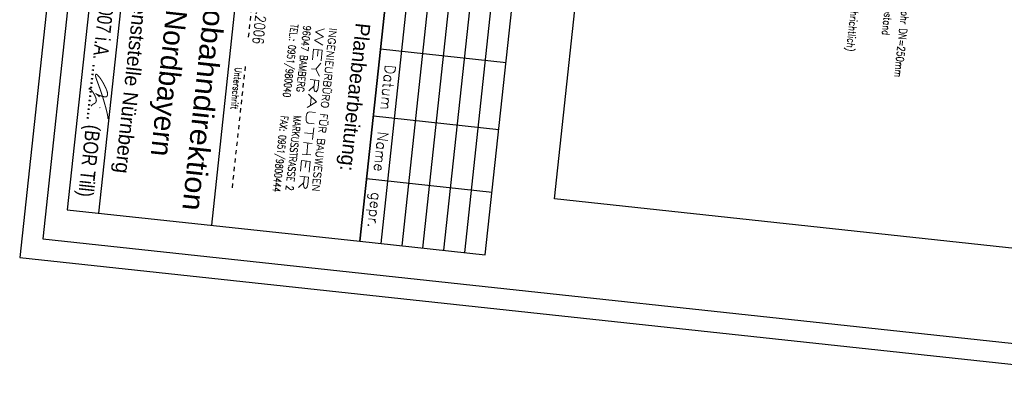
# Model space of a CAD drawing. Extents: x 508746 to 509183, y 491716 to 493060.
# Tile 1 of 10: x 508746 to 508980, y 491716 to 491804. Entities that reach past the tile are written whole.
import ezdxf
from ezdxf.enums import TextEntityAlignment as Align

# ---------------------------------------------------------------- set-up
doc = ezdxf.new("R2010")
doc.units = 0
doc.header["$LTSCALE"] = 10
doc.header["$MEASUREMENT"] = 0
doc.linetypes.add('LT00', pattern=[0])
doc.linetypes.add('LT01', pattern=[0.2, 0.1, -0.1])
for name, color, linetype in [('---Unterschrift_Till', 7, 'LT00'), ('--ZEICHENERKLÄR', 7, 'Continuous'), ('025', 7, 'Continuous'), ('035', 250, 'Continuous'), ('050', 250, 'Continuous'), ('070', 155, 'Continuous'), ('RAHMEN', 250, 'Continuous')]:
    doc.layers.add(name, color=color, linetype=linetype)
doc.styles.add('ROMAND', font='romand', dxfattribs={"height": 0.3})
doc.styles.add('ROMANS', font='romans.shx', dxfattribs={"width": 0.8})
doc.styles.add('UNIR-H', font='unir_h.shx', dxfattribs={"width": 0.8})

# ---------------------------------------------------------------- blocks, each defined once
blk = doc.blocks.new('Unterschrift Till')
at = {"layer": '---Unterschrift_Till', "const_width": 0.025, "flags": 128}
blk.add_lwpolyline([(-2.194360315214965, 0.4785021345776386), (-2.201817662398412, 0.4693815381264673), (-2.20800433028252, 0.461653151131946), (-2.21310110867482, 0.4551349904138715), (-2.217288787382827, 0.4496450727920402), (-2.220748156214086, 0.445001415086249), (-2.223660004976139, 0.4410220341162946), (-2.226205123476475, 0.4375249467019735), (-2.228564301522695, 0.4343281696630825), (-2.230887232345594, 0.4312728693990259), (-2.233199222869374, 0.4282928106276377), (-2.235494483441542, 0.4253449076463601), (-2.237767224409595, 0.4223860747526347), (-2.240011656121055, 0.4193732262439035), (-2.242221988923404, 0.4162632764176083), (-2.24439243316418, 0.4130131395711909), (-2.246517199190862, 0.4095797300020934), (-2.248584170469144, 0.4059490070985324), (-2.250555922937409, 0.4022231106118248), (-2.252388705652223, 0.3985332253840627), (-2.254038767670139, 0.3950105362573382), (-2.255462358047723, 0.3917862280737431), (-2.256615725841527, 0.3889914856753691), (-2.257455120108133, 0.3867574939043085), (-2.257936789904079, 0.3852154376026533), (-2.258028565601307, 0.3844761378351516), (-2.257744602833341, 0.3845689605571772), (-2.257110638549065, 0.3855029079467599), (-2.25615240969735, 0.38728698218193), (-2.254895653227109, 0.3899301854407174), (-2.253366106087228, 0.3934415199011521), (-2.25158950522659, 0.3978299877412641), (-2.249591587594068, 0.4031045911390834), (-2.247401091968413, 0.4092473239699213), (-2.245058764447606, 0.4161321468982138), (-2.242608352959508, 0.4236060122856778), (-2.240093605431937, 0.4315158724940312), (-2.237558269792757, 0.4397086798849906), (-2.235046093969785, 0.4480313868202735), (-2.23260082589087, 0.4563309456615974), (-2.23026621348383, 0.4644543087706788), (-2.228077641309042, 0.4722782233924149), (-2.226037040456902, 0.4797986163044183), (-2.224137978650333, 0.4870412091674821), (-2.222374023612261, 0.4940317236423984), (-2.220738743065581, 0.50079588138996), (-2.219225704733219, 0.5073594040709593), (-2.217828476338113, 0.5137480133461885), (-2.216540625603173, 0.5199874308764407), (-2.215356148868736, 0.5261020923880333), (-2.214270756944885, 0.5321112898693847), (-2.213280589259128, 0.5380330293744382), (-2.212381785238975, 0.543885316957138), (-2.211570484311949, 0.5496861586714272), (-2.210842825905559, 0.5554535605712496), (-2.210194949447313, 0.5612055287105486), (-2.209622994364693, 0.5669600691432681), (-2.209125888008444, 0.5727263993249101), (-2.208713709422, 0.5784785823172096), (-2.208399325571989, 0.5841818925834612), (-2.208195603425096, 0.5898016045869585), (-2.208115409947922, 0.5953029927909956), (-2.208171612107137, 0.6006513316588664), (-2.208377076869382, 0.6058118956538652), (-2.208744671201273, 0.6107499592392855), (-2.209283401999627, 0.6154361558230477), (-2.20998683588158, 0.6198625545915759), (-2.210844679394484, 0.6240265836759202), (-2.211846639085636, 0.6279256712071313), (-2.212982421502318, 0.6315572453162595), (-2.214241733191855, 0.6349187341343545), (-2.215614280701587, 0.6380075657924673), (-2.217089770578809, 0.6408211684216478), (-2.218658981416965, 0.6433610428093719), (-2.220316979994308, 0.6456449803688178), (-2.222059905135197, 0.6476948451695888), (-2.223883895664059, 0.6495325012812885), (-2.225785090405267, 0.6511798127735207), (-2.227759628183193, 0.6526586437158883), (-2.229803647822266, 0.6539908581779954), (-2.231913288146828, 0.6551983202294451), (-2.234087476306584, 0.6562994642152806), (-2.236336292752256, 0.6572990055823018), (-2.238672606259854, 0.6581982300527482), (-2.241109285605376, 0.6589984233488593), (-2.243659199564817, 0.659700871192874), (-2.246335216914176, 0.6603068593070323), (-2.249150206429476, 0.6608176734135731), (-2.25211703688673, 0.6612345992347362), (-2.255244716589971, 0.6615578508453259), (-2.258526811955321, 0.6617833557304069), (-2.26195302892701, 0.6619059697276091), (-2.265513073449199, 0.6619205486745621), (-2.269196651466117, 0.6618219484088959), (-2.272993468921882, 0.6616050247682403), (-2.276893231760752, 0.6612646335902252), (-2.280885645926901, 0.6607956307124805), (-2.284959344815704, 0.6601952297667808), (-2.289098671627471, 0.6594700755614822), (-2.293286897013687, 0.6586291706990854), (-2.297507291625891, 0.6576815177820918), (-2.301743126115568, 0.6566361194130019), (-2.305977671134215, 0.655501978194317), (-2.310194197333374, 0.654288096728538), (-2.314375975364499, 0.6530034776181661), (-2.318508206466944, 0.6516566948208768), (-2.322583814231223, 0.6502546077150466), (-2.326597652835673, 0.6488036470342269), (-2.330544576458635, 0.6473102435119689), (-2.33441943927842, 0.6457808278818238), (-2.338217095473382, 0.6442218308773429), (-2.341932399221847, 0.6426396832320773), (-2.345560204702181, 0.6410408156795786), (-2.349100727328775, 0.6394297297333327), (-2.352575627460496, 0.6378032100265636), (-2.356011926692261, 0.6361561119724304), (-2.359436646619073, 0.6344832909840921), (-2.362876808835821, 0.6327796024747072), (-2.366359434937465, 0.6310399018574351), (-2.369911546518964, 0.6292590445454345), (-2.373560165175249, 0.6274318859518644), (-2.37732523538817, 0.6255534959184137), (-2.38119839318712, 0.6236198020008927), (-2.385164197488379, 0.6216269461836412), (-2.389207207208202, 0.6195710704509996), (-2.393311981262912, 0.6174483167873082), (-2.397463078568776, 0.6152548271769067), (-2.401645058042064, 0.6129867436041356), (-2.405842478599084, 0.6106402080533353), (-2.410057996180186, 0.6082036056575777), (-2.414366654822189, 0.6056342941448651), (-2.418861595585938, 0.6028818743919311), (-2.423635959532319, 0.5998959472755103), (-2.428782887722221, 0.5966261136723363), (-2.43439552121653, 0.5930219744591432), (-2.440567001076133, 0.5890331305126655), (-2.447390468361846, 0.5846091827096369), (-2.454915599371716, 0.5797255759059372), (-2.463018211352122, 0.57446113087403), (-2.471530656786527, 0.5689205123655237), (-2.48028528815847, 0.5632083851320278), (-2.489114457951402, 0.5574294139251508), (-2.497850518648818, 0.5516882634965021), (-2.506325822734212, 0.5460895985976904), (-2.514372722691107, 0.5407380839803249), (-2.521859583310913, 0.5357151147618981), (-2.528798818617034, 0.5310090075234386), (-2.5352388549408, 0.5265848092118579), (-2.541228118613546, 0.5224075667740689), (-2.546815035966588, 0.5184423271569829), (-2.552048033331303, 0.5146541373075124), (-2.556975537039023, 0.5110080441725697), (-2.561645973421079, 0.5074690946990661), (-2.566103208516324, 0.5040086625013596), (-2.570372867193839, 0.500623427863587), (-2.574476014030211, 0.4973163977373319), (-2.578433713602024, 0.4940905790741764), (-2.58226703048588, 0.4909489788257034), (-2.585997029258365, 0.4878946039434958), (-2.589644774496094, 0.4849304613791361), (-2.593231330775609, 0.4820595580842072), (-2.596775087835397, 0.4792805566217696), (-2.600283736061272, 0.4765747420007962), (-2.603762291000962, 0.4739190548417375), (-2.607215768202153, 0.4712904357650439), (-2.610649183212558, 0.4686658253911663), (-2.614067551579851, 0.4660221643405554), (-2.617475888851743, 0.4633363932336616), (-2.620879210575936, 0.4605854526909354), (-2.624282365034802, 0.4577507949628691), (-2.627689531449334, 0.4548319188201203), (-2.631104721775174, 0.4518328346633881), (-2.634531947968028, 0.4487575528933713), (-2.637975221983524, 0.4456100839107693), (-2.641438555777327, 0.4423944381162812), (-2.644925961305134, 0.439114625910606), (-2.648441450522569, 0.4357746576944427), (-2.651983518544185, 0.4323810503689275), (-2.655528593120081, 0.4289503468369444), (-2.659047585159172, 0.4255015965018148), (-2.662511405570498, 0.42205384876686), (-2.665890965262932, 0.4186261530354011), (-2.669157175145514, 0.4152375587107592), (-2.672280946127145, 0.4119071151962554), (-2.67523318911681, 0.4086538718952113), (-2.677994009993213, 0.4054937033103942), (-2.680580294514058, 0.4024297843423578), (-2.683018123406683, 0.3994621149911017), (-2.685333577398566, 0.3965906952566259), (-2.687552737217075, 0.3938155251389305), (-2.689701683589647, 0.3911366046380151), (-2.691806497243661, 0.3885539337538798), (-2.693893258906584, 0.3860675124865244), (-2.695981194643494, 0.3836741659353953), (-2.698062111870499, 0.3813580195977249), (-2.700120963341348, 0.3791000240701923), (-2.702142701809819, 0.3768811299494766), (-2.704112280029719, 0.374682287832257), (-2.706014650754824, 0.372484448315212), (-2.707834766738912, 0.3702685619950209), (-2.709557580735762, 0.3680155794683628), (-2.711169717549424, 0.3657136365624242), (-2.712664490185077, 0.3633796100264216), (-2.7140368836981, 0.3610375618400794), (-2.71528188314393, 0.3587115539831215), (-2.716394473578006, 0.356425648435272), (-2.717369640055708, 0.3542039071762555), (-2.7182023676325, 0.3520703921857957), (-2.718887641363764, 0.350049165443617), (-2.719420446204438, 0.3481586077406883), (-2.71979576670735, 0.3463943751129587), (-2.720008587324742, 0.3447464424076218), (-2.720053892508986, 0.3432047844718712), (-2.71992666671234, 0.341759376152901), (-2.719621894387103, 0.3404001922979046), (-2.719134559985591, 0.3391172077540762), (-2.718459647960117, 0.3379003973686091), (-2.717597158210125, 0.3367427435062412), (-2.716567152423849, 0.3356492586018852), (-2.715394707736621, 0.3346279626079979), (-2.714104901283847, 0.3336868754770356), (-2.712722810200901, 0.3328340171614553), (-2.711273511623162, 0.3320774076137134), (-2.70978208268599, 0.3314250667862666), (-2.708273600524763, 0.3308850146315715), (-2.706767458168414, 0.3304615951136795), (-2.705260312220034, 0.3301444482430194), (-2.703743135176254, 0.3299195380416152), (-2.702206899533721, 0.3297728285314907), (-2.700642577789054, 0.3296902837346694), (-2.699041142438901, 0.3296578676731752), (-2.697393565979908, 0.3296615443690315), (-2.695690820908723, 0.3296872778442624), (-2.693922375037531, 0.3297257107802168), (-2.692071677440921, 0.3297862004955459), (-2.690120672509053, 0.3298827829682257), (-2.688051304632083, 0.3300294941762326), (-2.685845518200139, 0.3302403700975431), (-2.683485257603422, 0.3305294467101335), (-2.680952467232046, 0.3309107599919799), (-2.678229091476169, 0.331398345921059), (-2.675287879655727, 0.3320109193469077), (-2.672064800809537, 0.3327859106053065), (-2.66848662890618, 0.3337654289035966), (-2.664480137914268, 0.3349915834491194), (-2.659972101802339, 0.3365064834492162), (-2.654889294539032, 0.3383522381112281), (-2.649158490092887, 0.3405709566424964), (-2.642706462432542, 0.3432047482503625), (-2.635485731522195, 0.3462816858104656), (-2.627551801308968, 0.3497736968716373), (-2.618985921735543, 0.353638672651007), (-2.609869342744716, 0.3578345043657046), (-2.600283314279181, 0.3623190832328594), (-2.590309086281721, 0.3670503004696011), (-2.580027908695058, 0.3719860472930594), (-2.569521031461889, 0.3770842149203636), (-2.558858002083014, 0.382307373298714), (-2.548061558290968, 0.3876368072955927), (-2.537142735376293, 0.3930584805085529), (-2.526112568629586, 0.398558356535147), (-2.514982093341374, 0.4041223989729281), (-2.503762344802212, 0.4097365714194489), (-2.492464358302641, 0.4153868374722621), (-2.481099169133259, 0.4210591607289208), (-2.469685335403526, 0.4267368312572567), (-2.458271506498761, 0.4323924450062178), (-2.44691385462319, 0.4379959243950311), (-2.435668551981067, 0.4435171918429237), (-2.424591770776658, 0.4489261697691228), (-2.413739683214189, 0.4541927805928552), (-2.403168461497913, 0.4592869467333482), (-2.392934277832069, 0.4641785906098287), (-2.383076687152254, 0.468847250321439), (-2.373568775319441, 0.473310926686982), (-2.364367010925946, 0.4775972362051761), (-2.355427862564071, 0.4817337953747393), (-2.346707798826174, 0.4857482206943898), (-2.338163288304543, 0.4896681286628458), (-2.329750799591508, 0.4935211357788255), (-2.321426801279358, 0.4973348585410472), (-2.313149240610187, 0.5011340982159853), (-2.304881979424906, 0.5049323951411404), (-2.296590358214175, 0.5087404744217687), (-2.28823971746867, 0.5125690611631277), (-2.279795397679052, 0.5164288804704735), (-2.271222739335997, 0.5203306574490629), (-2.26248708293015, 0.5242851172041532), (-2.253553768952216, 0.5283029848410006), (-2.244393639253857, 0.5323931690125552), (-2.23499954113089, 0.5365573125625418), (-2.225369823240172, 0.5407952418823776), (-2.215502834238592, 0.5451067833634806), (-2.205396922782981, 0.5494917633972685), (-2.195050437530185, 0.553950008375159), (-2.184461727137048, 0.5584813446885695), (-2.173629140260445, 0.5630855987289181), (-2.16256582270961, 0.5677574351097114), (-2.151344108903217, 0.5724708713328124), (-2.14005113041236, 0.5771947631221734), (-2.128774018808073, 0.5818979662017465), (-2.11759990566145, 0.5865493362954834), (-2.106615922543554, 0.5911177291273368), (-2.095909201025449, 0.5955720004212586), (-2.085566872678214, 0.5998810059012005), (-2.075652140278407, 0.6040216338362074), (-2.066132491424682, 0.6080029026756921), (-2.056951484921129, 0.61184186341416), (-2.048052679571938, 0.6155555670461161), (-2.03937963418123, 0.6191610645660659), (-2.030875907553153, 0.6226754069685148), (-2.022485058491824, 0.6261156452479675), (-2.014150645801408, 0.62949883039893), (-2.005817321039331, 0.632843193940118), (-1.997434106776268, 0.6361716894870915), (-1.988951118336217, 0.6395084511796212), (-1.980318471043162, 0.6428776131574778), (-1.971486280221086, 0.6463033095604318), (-1.962404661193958, 0.6498096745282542), (-1.953023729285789, 0.6534208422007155), (-1.943293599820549, 0.6571609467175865), (-1.933190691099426, 0.6610419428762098), (-1.922796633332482, 0.665027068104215), (-1.912219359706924, 0.6690673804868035), (-1.901566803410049, 0.6731139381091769), (-1.890946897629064, 0.6771177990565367), (-1.880467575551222, 0.6810300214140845), (-1.870236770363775, 0.684801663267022), (-1.860362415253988, 0.6883837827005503), (-1.850924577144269, 0.691739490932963), (-1.841891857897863, 0.6948801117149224), (-1.833204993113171, 0.6978290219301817), (-1.824804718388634, 0.7006095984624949), (-1.816631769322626, 0.7032452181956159), (-1.808626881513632, 0.7057592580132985), (-1.800730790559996, 0.7081750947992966), (-1.79288423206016, 0.7105161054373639), (-1.785042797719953, 0.7128016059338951), (-1.777221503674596, 0.715034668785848), (-1.769450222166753, 0.7172143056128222), (-1.761758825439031, 0.7193395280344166), (-1.754177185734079, 0.7214093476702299), (-1.746735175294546, 0.7234227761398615), (-1.739462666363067, 0.7253788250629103), (-1.732389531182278, 0.7272765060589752), (-1.725581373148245, 0.7290733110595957), (-1.71924672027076, 0.7305606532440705), (-1.713629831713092, 0.7314884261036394), (-1.708974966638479, 0.7316065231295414), (-1.705526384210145, 0.730664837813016), (-1.703528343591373, 0.7284132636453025), (-1.703225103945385, 0.7246016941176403), (-1.704860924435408, 0.7189800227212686)], dxfattribs=at)
at = {"layer": '---Unterschrift_Till', "flags": 128}
blk.add_lwpolyline([(-1.92781228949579, 0.5082338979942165, 0.025, 0.012, 0), (-1.951111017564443, 0.5193820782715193, 0.008, 0.008, 0), (-1.929795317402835, 0.5206207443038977, 0.008, 0.008, 0)], format="xyseb", dxfattribs=at)
at = {"layer": '---Unterschrift_Till', "const_width": 0.025, "flags": 128}
blk.add_lwpolyline([(-2.337531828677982, 0.2128053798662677, -0.00975341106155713), (-2.348685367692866, 0.2128664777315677, -0.01287284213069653), (-2.357125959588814, 0.2132950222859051, -5.832936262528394e-05), (-2.362673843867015, 0.2137207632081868, -0.0003945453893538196), (-2.363493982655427, 0.2137844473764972, -0.003083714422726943), (-2.36614659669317, 0.2140089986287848, -0.00298654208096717), (-2.368882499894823, 0.214274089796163, -0.1219076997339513), (-2.370215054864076, 0.2147532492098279, -0.07836543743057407), (-2.371821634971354, 0.2162326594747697, -0.1691285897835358), (-2.372597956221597, 0.2184620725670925, -0.0930527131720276), (-2.371821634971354, 0.2225973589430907, -0.04813777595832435), (-2.369138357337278, 0.2279146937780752, -0.05617821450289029), (-2.365943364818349, 0.2318999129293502, -0.01604871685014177), (-2.362269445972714, 0.2353271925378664, 0.01586109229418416), (-2.358595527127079, 0.2387544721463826, 0.02396073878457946), (-2.345965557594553, 0.2525731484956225, -0.01959693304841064), (-2.330674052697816, 0.2695997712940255, -0.0166846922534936), (-2.309697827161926, 0.2897969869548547, -0.01295818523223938), (-2.281199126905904, 0.3141539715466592, -0.01200246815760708), (-2.254563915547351, 0.3347098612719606, -0.01152360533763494), (-2.225845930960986, 0.3547912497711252, -0.01137126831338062), (-2.202562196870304, 0.3695334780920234, -0.01100238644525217), (-2.177840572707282, 0.3836781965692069, -0.01921094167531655), (-2.151530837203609, 0.3966896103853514, -0.02427711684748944), (-2.129891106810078, 0.4051405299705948, -0.01847869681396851), (-2.119187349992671, 0.4082975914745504, -0.02096890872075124), (-2.109563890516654, 0.4103279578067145, -0.0370554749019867), (-2.098454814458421, 0.4113520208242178, -0.03148688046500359), (-2.085343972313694, 0.4107602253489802, -0.03421351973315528), (-2.07325370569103, 0.4086043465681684, -0.03834360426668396), (-2.062853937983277, 0.4051405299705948, -0.02768295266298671), (-2.05321918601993, 0.4004446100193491, -0.02796498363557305), (-2.044256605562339, 0.3947656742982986, -0.02354219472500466), (-2.032852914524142, 0.385772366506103, -0.04699548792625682), (-2.02782178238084, 0.3805004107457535, -0.007240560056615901), (-2.02149430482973, 0.3722393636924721, -0.008919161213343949), (-2.016576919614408, 0.3653703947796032, -0.0004732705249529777), (-2.011819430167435, 0.3584538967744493, 0.0005986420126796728), (-2.007061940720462, 0.3515373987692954, 0.001303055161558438), (-1.997949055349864, 0.3383962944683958, 0.01488571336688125), (-1.997114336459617, 0.3372721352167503, 0.02374310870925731), (-1.99685982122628, 0.3369795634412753, 0.000688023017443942), (-1.987599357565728, 0.3273295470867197, 0.002538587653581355), (-1.981775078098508, 0.3213381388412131, 0.00213721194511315), (-1.97479074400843, 0.3142865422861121, 0.108695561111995), (-1.969292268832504, 0.3107670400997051, 0.07672157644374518), (-1.960280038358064, 0.3089430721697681, 0.135898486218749), (-1.955812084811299, 0.3099590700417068, 0.08843795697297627), (-1.950351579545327, 0.3142865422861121)], format="xyb", dxfattribs=at)

msp = doc.modelspace()

# ---------------------------------------------------------------- linework, layer by layer
at = {"layer": '025'}
for p, q in [((508854.3689839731, 491914.1728993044), (508836.693149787, 491750.1224043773)), ((508859.3402110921, 491913.6372679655), (508841.664376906, 491749.5867730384)), ((508864.3114382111, 491913.1016366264), (508846.635604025, 491749.0511416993)), ((508869.2826653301, 491912.5660052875), (508851.606831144, 491748.5155103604)), ((508831.678501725, 491796.9289366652), (508861.5058644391, 491793.7151486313)), ((508829.9644835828, 491781.0210297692), (508859.7918462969, 491777.8072417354)), ((508828.3575895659, 491766.1073484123), (508858.18495228, 491762.8935603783))]:
    msp.add_line(p, q, dxfattribs=at)
at = {"layer": '025', "linetype": 'LT01'}
for p, q in [((508800.3006061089, 491799.7543022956), (508801.7764857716, 491813.4520314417)), ((508796.4405810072, 491763.9291739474), (508799.5925968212, 491793.1832249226))]:
    msp.add_line(p, q, dxfattribs=at)
at = {"layer": '025'}
msp.add_lwpolyline([(509038.7854197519, 491879.215893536), (509024.3233735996, 491744.9927613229), (508872.9998013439, 491761.297316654), (508887.4618474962, 491895.5204488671)], close=True, dxfattribs=at)
at = {"layer": '035'}
msp.add_line((508849.3977568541, 491914.7085306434), (508831.721922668, 491750.6580357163), dxfattribs=at)
at = {"layer": '050'}
for p, q in [((508771.5735639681, 491822.5150113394), (508764.6103565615, 491757.8890587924)), ((508798.4181904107, 491819.622602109), (508791.4549830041, 491754.9966495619))]:
    msp.add_line(p, q, dxfattribs=at)
at = {"layer": '070'}
msp.add_line((508764.1167232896, 491823.3184583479), (508757.153515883, 491758.6925058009), dxfattribs=at)
for points in [[(508757.153515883, 491758.6925058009), (508826.7506955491, 491751.1936670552), (508844.4265297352, 491915.2441619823), (508774.8293500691, 491922.743000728)], [(508844.4265297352, 491915.2441619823), (508826.7506955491, 491751.1936670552), (508856.5780582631, 491747.9798790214), (508874.2538924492, 491912.0303739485), (508844.4265297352, 491915.2441619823)]]:
    msp.add_lwpolyline(points, dxfattribs=at)
at = {"layer": 'RAHMEN'}
msp.add_lwpolyline([(508887.2786566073, 493059.739659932), (508745.8719831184, 491747.3357005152), (509041.1628839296, 491715.5191979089), (509182.5695574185, 493027.9231573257), (508887.2786566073, 493059.739659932)], dxfattribs=at)
at = {"layer": 'RAHMEN', "flags": 128}
msp.add_lwpolyline([(508770.6615699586, 491930.7354727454), (508751.3788417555, 491751.7712964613), (509036.7272883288, 491721.026056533), (509056.0100165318, 491899.9902328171)], dxfattribs=at)

# ---------------------------------------------------------------- block references
at = {"layer": '---Unterschrift_Till', "xscale": 9.999999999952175, "yscale": 9.999999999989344, "zscale": 10, "rotation": 263.8503161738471}
msp.add_blockref('Unterschrift Till', (508757.7515974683, 491764.2433374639), dxfattribs=at)

# ---------------------------------------------------------------- texts
at = {"layer": '--ZEICHENERKLÄR', "linetype": 'Continuous', "style": 'ROMANS', "width": 0.8}
for s, p in [('Entwässerung (nur nachrichtlich)', (508945.8653219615, 491828.4617350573)), ('Rohrgefälle/Schachtabstand', (508953.819285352, 491827.6047249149)), ('Kunststoffmehrzweckrohr DN=250mm', (508957.7962670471, 491827.1762198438))]:
    msp.add_text(s, height=1.8, rotation=263.8503161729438, dxfattribs=at).set_placement(p)
at = {"layer": '025', "style": 'UNIR-H', "width": 1.095}
msp.add_text('Autobahndirektion', height=5.000000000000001, rotation=263.8503161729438, dxfattribs=at).set_placement((508787.6858630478, 491788.0908644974), align=Align.CENTER)
at = {"layer": '025', "style": 'UNIR-H'}
for s, height, p in [('Dienststelle Nürnberg', 3.500000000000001, (508770.9399536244, 491789.895174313)), ('Nordbayern', 5.000000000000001, (508778.876592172, 491789.0400308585))]:
    msp.add_text(s, height=height, rotation=263.8503161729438, dxfattribs=at).set_placement(p, align=Align.CENTER)
at = {"layer": '025', "style": 'ROMANS'}
for s, height, width, p in [('27.10.2006', 2.5, 0.8, (508802.8943050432, 491813.5582303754)), ('TEL.: 0951/980040   FAX: 0951/9800444', 1.75, 0.75, (508810.3394157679, 491802.8889951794)), ('96047 BAMBERG    MARKUSSTRASSE 2', 1.75, 0.81, (508813.370704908, 491802.5623848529)), ('INGENIEURBÜRO FÜR BAUWESEN', 1.75, 1.03, (508819.5452261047, 491801.9994389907))]:
    msp.add_text(s, height=height, rotation=263.8503161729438, dxfattribs=dict(at, width=width)).set_placement(p)
at = {"layer": '025'}
for s, height, style, p in [('Planbearbeitung:', 3.500000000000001, 'UNIR-H', (508825.7972720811, 491803.2486223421)), ('Datum', 2.5, 'ROMANS', (508832.794930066, 491793.2884081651)), ('Name', 2.5, 'ROMANS', (508831.0809119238, 491777.3805012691)), ('gepr.', 2.5, 'ROMANS', (508829.5275756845, 491762.9638929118))]:
    msp.add_text(s, height=height, rotation=263.8503161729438, dxfattribs=dict(at, style=style)).set_placement(p)
at = {"layer": '025', "linetype": 'LT01', "style": 'ROMANS', "width": 0.8}
msp.add_text('Unterschrift', height=1.6, rotation=263.8503161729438, dxfattribs=at).set_placement((508797.1165770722, 491792.6066034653))
at = {"layer": '025', "insert": (508764.1024436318, 491790.6318907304), "char_height": 3.5, "width": 60.54184283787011, "attachment_point": 5, "rotation": 263.85029375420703, "style": 'UNIR-H'}
msp.add_mtext('12.10.2007 i.A. ............. {\\fArial|b0|i0|c0|p34;(BOR Till)}', dxfattribs=at)
at = {"layer": '035', "style": 'ROMAND', "width": 2.2}
msp.add_text('WEYRAUTHER', height=2.079000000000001, rotation=263.8503161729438, dxfattribs=at).set_placement((508816.3118508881, 491802.3478232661))

doc.saveas('drawing.dxf')
